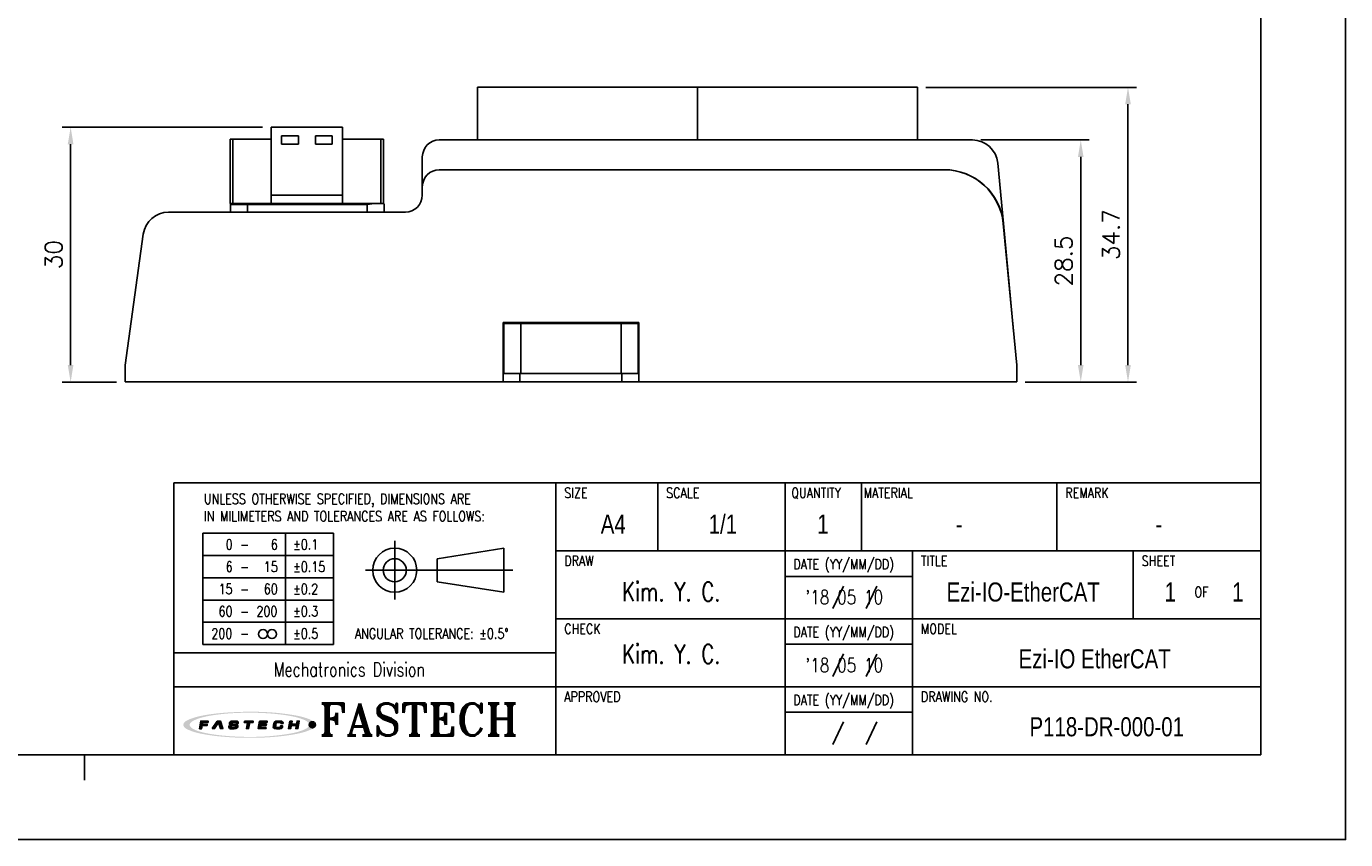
# Model space of a CAD drawing. Header units: millimetres. Extents: x 0 to 297, y 0 to 210.
# Tile 2 of 3: x 142 to 297, y 0 to 96. Entities that reach past the tile are written whole.
import ezdxf

# ---------------------------------------------------------------- set-up
doc = ezdxf.new("R2010")
doc.units = ezdxf.units.MM
doc.header["$PDSIZE"] = -1
for name, color, linetype in [('DIM', 3, 'Continuous'), ('LAYER_2', 1, 'Continuous'), ('LAYER_4', 3, 'Continuous'), ('SHEET', 1, 'Continuous')]:
    doc.layers.add(name, color=color, linetype=linetype)
doc.styles.add('SHB', font='romans.shx', dxfattribs={"width": 0.75, "bigfont": 'whgtxt.shx'})
doc.styles.add('SHEET1', font='ROMANS.SHX', dxfattribs={"width": 0.8, "height": 3})
doc.styles.add('SHEET2', font='txt', dxfattribs={"width": 0.8, "height": 3})
doc.styles.add('SHEET3', font='ROMANT.SHX', dxfattribs={"height": 3})
doc.styles.get("Standard").update_dxf_attribs({"font": 'txt.shx', "bigfont": 'whgtxt.shx'})
doc.dimstyles.new('ISO-25', dxfattribs={"dimtxt": 2.5, "dimasz": 2.5, "dimexe": 1.25, "dimexo": 0.625, "dimtad": 1, "dimtxsty": 'Standard', "dimcen": 2.5, "dimadec": 0, "dimazin": 0, "dimtfac": 1, "dimtmove": 0, "dimatfit": 3, "dimfxl": 0, "dimarcsym": 0})

# ---------------------------------------------------------------- blocks, each defined once
blk = doc.blocks.new('AI9-BLK2')
at = {"layer": 'LAYER_4'}
h = blk.add_hatch(color=12, dxfattribs=at)
edge = h.paths.add_edge_path()
edge.add_spline(control_points=[(66.5, 0), (66.5, -3.5), (61.3, -5.3), (58.7, -6.3), (52, -8.8), (44.8, -10), (37.7, -11), (17.3, -13.9), (-3.7, -14.1), (-24.3, -12.5), (-32.9, -11.8), (-41.6, -10.8), (-50, -8.9), (-54.9, -7.7), (-60.6, -6.4), (-64.7, -3.2), (-73, 3.4), (-52.4, 8.3), (-49.2, 9), (-40.6, 10.9), (-31.8, 11.9), (-23.1, 12.6), (-12.4, 13.4), (-1.5, 13.6), (9.2, 13.3), (19.1, 13), (29, 12.3), (38.8, 10.9), (45.7, 9.9), (52.7, 8.7), (59.3, 6.1), (61.8, 5.2), (66.5, 3.3), (66.5, 0), (66.6, -0.8), (73.6, -0.7), (73.6, 0), (73.5, 3.5), (68.7, 5.4), (66.1, 6.4), (59.6, 9), (52.6, 10.3), (45.8, 11.3), (24.9, 14.6), (3.4, 15.1), (-17.7, 14), (-27.4, 13.6), (-37.2, 12.7), (-46.8, 11.2), (-53.5, 10.1), (-60.4, 8.7), (-66.7, 6.1), (-69.1, 5.1), (-73.9, 3.1), (-73.6, -0.3), (-73.4, -3.7), (-68.1, -5.6), (-65.5, -6.6), (-58.9, -9.2), (-51.8, -10.4), (-44.8, -11.5), (-35, -13), (-25, -13.7), (-15.1, -14.2), (5.8, -15), (27.1, -14.4), (47.8, -11), (54.2, -9.9), (60.6, -8.6), (66.6, -6.1), (69.1, -5.1), (73.5, -3.2), (73.6, 0), (73.6, 0.8), (66.6, 0.9), (66.5, 0)], knot_values=[0, 0, 0, 0, 1, 1, 1, 2, 2, 2, 3, 3, 3, 4, 4, 4, 5, 5, 5, 6, 6, 6, 7, 7, 7, 8, 8, 8, 9, 9, 9, 10, 10, 10, 11, 11, 11, 12, 12, 12, 13, 13, 13, 14, 14, 14, 15, 15, 15, 16, 16, 16, 17, 17, 17, 18, 18, 18, 19, 19, 19, 20, 20, 20, 21, 21, 21, 22, 22, 22, 23, 23, 23, 24, 24, 24, 25, 25, 25, 25], degree=3, periodic=0)
blk = doc.blocks.new('AI9-BLK1')
at = {"layer": 'LAYER_4', "color": 7}
blk.add_blockref('AI9-BLK2', (0, 0), dxfattribs=at)
blk = doc.blocks.new('AI9-BLK3')
at = {"layer": 'LAYER_2'}
for points in [[(-55.6, -4.3), (-54.1, 4.2), (-45.8, 4.1), (-46, 2.8), (-51.9, 2.8), (-52.2, 0.7), (-46.8, 0.6), (-47, -0.8), (-52.4, -0.8), (-53.1, -4.3)], [(-41.4, -4.2), (-35.7, 4.2), (-32.1, 4.2), (-29.5, -4.1), (-32.2, -4.1), (-34.2, 2.7), (-38.7, -4.2)], [(-5.3, 4.2), (4.3, 4.1), (4.1, 2.7), (0.4, 2.7), (-0.8, -4.2), (-3.2, -4.2), (-2.1, 2.7), (-5.6, 2.7)], [(11.4, 4.2), (20, 4.1), (19.8, 2.8), (13.7, 2.8), (13.4, 0.8), (19, 0.7), (18.8, -0.6), (13.1, -0.6), (12.7, -2.7), (18.7, -2.8), (18.5, -4.2), (9.9, -4.2)], [(45, 4.2), (43.5, -4.1), (46, -4.2), (46.6, -0.6), (52.3, -0.7), (51.7, -4.2), (54.1, -4.2), (55.6, 4.2), (53.1, 4.2), (52.5, 0.8), (46.9, 0.8), (47.5, 4.2)]]:
    blk.add_hatch(color=12, dxfattribs=at).paths.add_polyline_path(points)
h = blk.add_hatch(color=12, dxfattribs=at)
edge = h.paths.add_edge_path()
edge.add_spline(control_points=[(-15.2, -1.5), (-15.2, -2.9), (-16.3, -2.9), (-17.5, -2.9), (-17.7, -2.9), (-18.2, -2.9), (-18.5, -2.9), (-20, -2.9), (-20.4, -2.7), (-20.4, -2.1), (-20.4, -1.9), (-20.4, -1.4), (-20.4, -1.4), (-20.4, -1.4), (-22.9, -1.4), (-22.9, -1.4), (-22.9, -1.4), (-22.9, -2.3), (-22.9, -2.5), (-22.9, -3.9), (-21.3, -4.3), (-19.8, -4.3), (-19.5, -4.3), (-17.1, -4.3), (-16.9, -4.3), (-14.1, -4.3), (-12.8, -3.1), (-12.8, -1.8), (-12.8, -1.7), (-12.8, -1.1), (-12.8, -1), (-12.8, 0.2), (-14.1, 0.7), (-16.1, 0.7), (-16.3, 0.7), (-17.5, 0.7), (-17.7, 0.7), (-19.1, 0.7), (-19.7, 0.9), (-19.6, 1.9), (-19.5, 2.9), (-18.4, 2.9), (-17.8, 2.9), (-17.6, 2.9), (-16.5, 2.9), (-16.2, 2.9), (-15, 2.9), (-14.8, 2.6), (-14.8, 2.3), (-14.8, 2.1), (-14.9, 1.7), (-14.9, 1.7), (-14.9, 1.7), (-12.3, 1.6), (-12.3, 1.6), (-12.3, 1.6), (-12.3, 2.6), (-12.3, 2.8), (-12.3, 3.9), (-14.1, 4.3), (-15.7, 4.3), (-16.8, 4.3), (-17.9, 4.3), (-18.2, 4.3), (-20.4, 4.3), (-22, 3.6), (-22.1, 2), (-22.1, 1.8), (-22.1, 1.3), (-22.1, 1.1), (-22.2, -0.1), (-20.7, -0.6), (-19.2, -0.6), (-19, -0.6), (-17.3, -0.7), (-17.1, -0.7), (-15.5, -0.7), (-15.2, -1.1), (-15.2, -1.5)], knot_values=[0, 0, 0, 0, 1, 1, 1, 2, 2, 2, 3, 3, 3, 4, 4, 4, 5, 5, 5, 6, 6, 6, 7, 7, 7, 8, 8, 8, 9, 9, 9, 10, 10, 10, 11, 11, 11, 12, 12, 12, 13, 13, 13, 14, 14, 14, 15, 15, 15, 16, 16, 16, 17, 17, 17, 18, 18, 18, 19, 19, 19, 20, 20, 20, 21, 21, 21, 22, 22, 22, 23, 23, 23, 24, 24, 24, 25, 25, 25, 26, 26, 26, 26], degree=3, periodic=0)
h = blk.add_hatch(color=12, dxfattribs=at)
edge = h.paths.add_edge_path()
edge.add_spline(control_points=[(35, 1.4), (35, 1.4), (37.4, 1.4), (37.4, 1.4), (37.4, 1.4), (37.5, 2), (37.5, 2.4), (37.5, 3.1), (37.3, 4.2), (34.5, 4.2), (34.2, 4.2), (32.2, 4.2), (31.6, 4.2), (28.5, 4.3), (27.4, 2.7), (27.2, 1.5), (27.1, 1), (26.8, -0.6), (26.7, -1.2), (26.5, -2.6), (26.6, -4.3), (30.1, -4.3), (30.5, -4.3), (31.7, -4.3), (32.2, -4.3), (34.9, -4.3), (36.6, -4), (36.9, -2.3), (36.9, -1.9), (37, -1.1), (37, -1.1), (37, -1.1), (34.6, -1.1), (34.6, -1.1), (34.6, -1.1), (34.6, -1.6), (34.6, -1.7), (34.4, -2.5), (33.8, -2.8), (32.5, -2.8), (32.2, -2.8), (31.2, -2.8), (30.8, -2.8), (29.4, -2.8), (29.1, -2.3), (29.2, -1.4), (29.2, -1), (29.5, 0.7), (29.5, 1.1), (29.8, 2.5), (30.7, 2.8), (31.7, 2.8), (32.2, 2.8), (33.4, 2.8), (33.7, 2.8), (34.7, 2.8), (35.1, 2.5), (35.1, 1.9), (35, 1.7), (35, 1.4), (35, 1.4)], knot_values=[0, 0, 0, 0, 1, 1, 1, 2, 2, 2, 3, 3, 3, 4, 4, 4, 5, 5, 5, 6, 6, 6, 7, 7, 7, 8, 8, 8, 9, 9, 9, 10, 10, 10, 11, 11, 11, 12, 12, 12, 13, 13, 13, 14, 14, 14, 15, 15, 15, 16, 16, 16, 17, 17, 17, 18, 18, 18, 19, 19, 19, 20, 20, 20, 20], degree=3, periodic=0)
at = {"layer": 'LAYER_2', "color": 12}
for points in [[(-55.6, -4.3), (-54.1, 4.2), (-45.8, 4.1), (-46, 2.8), (-51.9, 2.8), (-52.2, 0.7), (-46.8, 0.6), (-47, -0.8), (-52.4, -0.8), (-53.1, -4.3)], [(-41.4, -4.2), (-35.7, 4.2), (-32.1, 4.2), (-29.5, -4.1), (-32.2, -4.1), (-34.2, 2.7), (-38.7, -4.2)], [(-5.3, 4.2), (4.3, 4.1), (4.1, 2.7), (0.4, 2.7), (-0.8, -4.2), (-3.2, -4.2), (-2.1, 2.7), (-5.6, 2.7)], [(11.4, 4.2), (20, 4.1), (19.8, 2.8), (13.7, 2.8), (13.4, 0.8), (19, 0.7), (18.8, -0.6), (13.1, -0.6), (12.7, -2.7), (18.7, -2.8), (18.5, -4.2), (9.9, -4.2)], [(45, 4.2), (43.5, -4.1), (46, -4.2), (46.6, -0.6), (52.3, -0.7), (51.7, -4.2), (54.1, -4.2), (55.6, 4.2), (53.1, 4.2), (52.5, 0.8), (46.9, 0.8), (47.5, 4.2)]]:
    blk.add_lwpolyline(points, close=True, dxfattribs=at)
for points, knots in [([(-15.2, -1.5), (-15.2, -2.9), (-16.3, -2.9), (-17.5, -2.9), (-17.7, -2.9), (-18.2, -2.9), (-18.5, -2.9), (-20, -2.9), (-20.4, -2.7), (-20.4, -2.1), (-20.4, -1.9), (-20.4, -1.4), (-20.4, -1.4), (-20.4, -1.4), (-22.9, -1.4), (-22.9, -1.4), (-22.9, -1.4), (-22.9, -2.3), (-22.9, -2.5), (-22.9, -3.9), (-21.3, -4.3), (-19.8, -4.3), (-19.5, -4.3), (-17.1, -4.3), (-16.9, -4.3), (-14.1, -4.3), (-12.8, -3.1), (-12.8, -1.8), (-12.8, -1.7), (-12.8, -1.1), (-12.8, -1), (-12.8, 0.2), (-14.1, 0.7), (-16.1, 0.7), (-16.3, 0.7), (-17.5, 0.7), (-17.7, 0.7), (-19.1, 0.7), (-19.7, 0.9), (-19.6, 1.9), (-19.5, 2.9), (-18.4, 2.9), (-17.8, 2.9), (-17.6, 2.9), (-16.5, 2.9), (-16.2, 2.9), (-15, 2.9), (-14.8, 2.6), (-14.8, 2.3), (-14.8, 2.1), (-14.9, 1.7), (-14.9, 1.7), (-14.9, 1.7), (-12.3, 1.6), (-12.3, 1.6), (-12.3, 1.6), (-12.3, 2.6), (-12.3, 2.8), (-12.3, 3.9), (-14.1, 4.3), (-15.7, 4.3), (-16.8, 4.3), (-17.9, 4.3), (-18.2, 4.3), (-20.4, 4.3), (-22, 3.6), (-22.1, 2), (-22.1, 1.8), (-22.1, 1.3), (-22.1, 1.1), (-22.2, -0.1), (-20.7, -0.6), (-19.2, -0.6), (-19, -0.6), (-17.3, -0.7), (-17.1, -0.7), (-15.5, -0.7), (-15.2, -1.1), (-15.2, -1.5)], [0, 0, 0, 0, 1, 1, 1, 2, 2, 2, 3, 3, 3, 4, 4, 4, 5, 5, 5, 6, 6, 6, 7, 7, 7, 8, 8, 8, 9, 9, 9, 10, 10, 10, 11, 11, 11, 12, 12, 12, 13, 13, 13, 14, 14, 14, 15, 15, 15, 16, 16, 16, 17, 17, 17, 18, 18, 18, 19, 19, 19, 20, 20, 20, 21, 21, 21, 22, 22, 22, 23, 23, 23, 24, 24, 24, 25, 25, 25, 26, 26, 26, 26]), ([(35, 1.4), (35, 1.4), (37.4, 1.4), (37.4, 1.4), (37.4, 1.4), (37.5, 2), (37.5, 2.4), (37.5, 3.1), (37.3, 4.2), (34.5, 4.2), (34.2, 4.2), (32.2, 4.2), (31.6, 4.2), (28.5, 4.3), (27.4, 2.7), (27.2, 1.5), (27.1, 1), (26.8, -0.6), (26.7, -1.2), (26.5, -2.6), (26.6, -4.3), (30.1, -4.3), (30.5, -4.3), (31.7, -4.3), (32.2, -4.3), (34.9, -4.3), (36.6, -4), (36.9, -2.3), (36.9, -1.9), (37, -1.1), (37, -1.1), (37, -1.1), (34.6, -1.1), (34.6, -1.1), (34.6, -1.1), (34.6, -1.6), (34.6, -1.7), (34.4, -2.5), (33.8, -2.8), (32.5, -2.8), (32.2, -2.8), (31.2, -2.8), (30.8, -2.8), (29.4, -2.8), (29.1, -2.3), (29.2, -1.4), (29.2, -1), (29.5, 0.7), (29.5, 1.1), (29.8, 2.5), (30.7, 2.8), (31.7, 2.8), (32.2, 2.8), (33.4, 2.8), (33.7, 2.8), (34.7, 2.8), (35.1, 2.5), (35.1, 1.9), (35, 1.7), (35, 1.4), (35, 1.4)], [0, 0, 0, 0, 1, 1, 1, 2, 2, 2, 3, 3, 3, 4, 4, 4, 5, 5, 5, 6, 6, 6, 7, 7, 7, 8, 8, 8, 9, 9, 9, 10, 10, 10, 11, 11, 11, 12, 12, 12, 13, 13, 13, 14, 14, 14, 15, 15, 15, 16, 16, 16, 17, 17, 17, 18, 18, 18, 19, 19, 19, 20, 20, 20, 20])]:
    blk.add_open_spline(points, degree=3, knots=knots, dxfattribs=at)
blk = doc.blocks.new('*D25')
at = {"color": 8, "lineweight": -2}
for p, q in [((254.04, 82.39), (266.81, 82.39)), ((265.81, 55.89), (265.81, 80.39)), ((259.27, 53.89), (266.81, 53.89))]:
    blk.add_line(p, q, dxfattribs=at)
at = {"color": 8}
for points in [[(265.48, 80.39), (266.14, 80.39), (265.81, 82.39)], [(265.48, 55.89), (266.14, 55.89), (265.81, 53.89)]]:
    blk.add_solid(points, dxfattribs=at)
at = {"layer": 'Defpoints', "color": 0}
for p in [(253.04, 82.39), (265.81, 82.39), (258.27, 53.89)]:
    blk.add_point(p, dxfattribs=at)
at = {"color": 3, "insert": (263.81, 68.14), "char_height": 2, "attachment_point": 5, "rotation": 90}
blk.add_mtext('\\A1;28.5', dxfattribs=at)
blk = doc.blocks.new('*D26')
at = {"color": 8, "lineweight": -2}
for p, q in [((247.57, 88.59), (272.37, 88.59)), ((271.37, 55.89), (271.37, 86.59)), ((259.27, 53.89), (272.37, 53.89))]:
    blk.add_line(p, q, dxfattribs=at)
at = {"color": 8}
for points in [[(271.04, 86.59), (271.71, 86.59), (271.37, 88.59)], [(271.04, 55.89), (271.71, 55.89), (271.37, 53.89)]]:
    blk.add_solid(points, dxfattribs=at)
at = {"layer": 'Defpoints', "color": 0}
for p in [(246.57, 88.59), (271.37, 88.59), (258.27, 53.89)]:
    blk.add_point(p, dxfattribs=at)
at = {"color": 3, "insert": (269.37, 71.24), "char_height": 2, "attachment_point": 5, "rotation": 90}
blk.add_mtext('\\A1;34.7', dxfattribs=at)
blk = doc.blocks.new('*D28')
at = {"color": 8, "lineweight": -2}
for p, q in [((169.47, 83.89), (145.86, 83.89)), ((146.86, 55.89), (146.86, 81.89)), ((152.27, 53.89), (145.86, 53.89))]:
    blk.add_line(p, q, dxfattribs=at)
at = {"color": 8}
for points in [[(146.52, 81.89), (147.19, 81.89), (146.86, 83.89)], [(146.52, 55.89), (147.19, 55.89), (146.86, 53.89)]]:
    blk.add_solid(points, dxfattribs=at)
at = {"layer": 'Defpoints', "color": 0}
for p in [(146.86, 83.89), (170.47, 83.89), (153.27, 53.89)]:
    blk.add_point(p, dxfattribs=at)
at = {"color": 3, "insert": (144.86, 68.89), "char_height": 2, "attachment_point": 5, "rotation": 90}
blk.add_mtext('\\A1;30', dxfattribs=at)

msp = doc.modelspace()

# ---------------------------------------------------------------- hatches: boundary and pattern name
h = msp.add_hatch(color=1)
edge = h.paths.add_edge_path()
edge.add_arc((175.3273, 13.5263), 0.3631, 0, 360)

# ---------------------------------------------------------------- linework, layer by layer
for p, q in [((194.7744, 82.3921), (194.7744, 88.5921)), ((194.7744, 88.5921), (220.6744, 88.5921)), ((220.6744, 82.3921), (220.6744, 88.5921)), ((220.6744, 88.5921), (246.5744, 88.5921)), ((246.5744, 82.3921), (246.5744, 88.5921)), ((170.4694, 83.8921), (178.8794, 83.8921)), ((170.4694, 75.8921), (170.4694, 83.8921)), ((178.8794, 75.8921), (178.8794, 83.8921)), ((165.6644, 74.8921), (165.6644, 82.4921)), ((165.6644, 82.4921), (165.9644, 82.4921)), ((165.9644, 82.4921), (165.9644, 74.8921)), ((165.9644, 82.4921), (170.4694, 82.4921)), ((173.6744, 82.8921), (171.6744, 82.8921)), ((171.6744, 82.8921), (171.6744, 81.8921)), ((173.6744, 81.8921), (173.6744, 82.8921)), ((177.6744, 82.8921), (175.6744, 82.8921)), ((175.6744, 82.8921), (175.6744, 81.8921)), ((177.6744, 81.8921), (177.6744, 82.8921)), ((178.8794, 82.4921), (183.3844, 82.4921)), ((183.3844, 74.8921), (183.3844, 82.4921)), ((183.3844, 82.4921), (183.6844, 82.4921)), ((183.6844, 82.4921), (183.6844, 74.8921)), ((190.2744, 82.3921), (253.0441, 82.3921)), ((171.6744, 81.8921), (173.6744, 81.8921)), ((175.6744, 81.8921), (177.6744, 81.8921)), ((188.2744, 76.8921), (188.2744, 80.3921)), ((256.0308, 79.6739), (256.7029, 72.5496)), ((190.2744, 78.8921), (249.7036, 78.8921)), ((188.2744, 76.8921), (188.2744, 75.8921)), ((165.9644, 74.8921), (165.6644, 74.8921)), ((167.6744, 74.7921), (165.6744, 74.7921)), ((165.6744, 74.7921), (165.6744, 73.8921)), ((165.9644, 74.8921), (170.4694, 74.8921)), ((167.6744, 74.7921), (167.6744, 74.8921)), ((170.4694, 74.8921), (167.6744, 74.8921)), ((167.6744, 74.7921), (181.7744, 74.7921)), ((167.6744, 73.8921), (167.6744, 74.7921)), ((170.4694, 75.8921), (178.8794, 75.8921)), ((170.4694, 74.8921), (170.4694, 75.8921)), ((178.8794, 74.8921), (170.4694, 74.8921)), ((178.8794, 75.8921), (178.8794, 74.8921)), ((178.8794, 74.8921), (183.3844, 74.8921)), ((182.3989, 74.8921), (178.8794, 74.8921)), ((181.7744, 74.7921), (181.7744, 73.8921)), ((183.6844, 74.8921), (183.3844, 74.8921)), ((183.6744, 74.8921), (183.7451, 74.8628)), ((183.7451, 74.8628), (183.7744, 74.7921)), ((183.7744, 73.8921), (183.7744, 74.7921)), ((186.2744, 73.8921), (158.3865, 73.8921)), ((258.2744, 55.8921), (256.6715, 72.5621)), ((256.7029, 72.5496), (257.897, 59.8921)), ((155.415, 71.3048), (153.2744, 55.8921)), ((213.7744, 60.8921), (197.7744, 60.8921)), ((197.7744, 60.8921), (197.7744, 53.8921)), ((197.8744, 54.8921), (197.8744, 60.7921)), ((197.8744, 60.7921), (199.8744, 60.7921)), ((199.8744, 60.7921), (199.8744, 54.8921)), ((199.8744, 60.7921), (211.6744, 60.7921)), ((204.8744, 60.7921), (204.8744, 60.8921)), ((206.6744, 60.7921), (206.6744, 60.8921)), ((211.6744, 54.8921), (211.6744, 60.7921)), ((211.6744, 60.7921), (213.6744, 60.7921)), ((213.6744, 60.7921), (213.6744, 54.8921)), ((213.7744, 53.8921), (213.7744, 60.8921)), ((197.7744, 59.3921), (197.8744, 59.3921)), ((213.6744, 59.3921), (213.7744, 59.3921)), ((257.8897, 59.8921), (257.897, 59.8921)), ((153.2744, 55.8921), (153.2744, 53.8921)), ((199.8744, 54.8921), (197.8744, 54.8921)), ((199.7744, 54.8921), (199.7744, 53.8921)), ((199.8744, 54.8921), (211.6744, 54.8921)), ((213.6744, 54.8921), (211.6744, 54.8921)), ((211.7744, 53.8921), (211.7744, 54.8921)), ((258.2744, 53.8921), (258.2744, 55.8921)), ((153.2744, 53.8921), (197.7744, 53.8921)), ((197.7744, 53.8921), (199.7744, 53.8921)), ((199.7744, 53.8921), (211.7744, 53.8921)), ((211.7744, 53.8921), (213.7744, 53.8921)), ((213.7744, 53.8921), (258.2744, 53.8921))]:
    msp.add_line(p, q)
at = {"color": 4}
msp.add_line((148.5, 10), (148.5, 7), dxfattribs=at)
at = {"color": 6}
msp.add_lwpolyline([(0, 210), (297, 210), (297, 0), (0, 0)], close=True, dxfattribs=at)
at = {"color": 4}
msp.add_lwpolyline([(10, 200), (287, 200), (287, 10), (10, 10)], close=True, dxfattribs=at)
at = {"color": 1}
msp.add_circle((175.3273, 13.5263), 0.3631, dxfattribs=at)
for centre, radius, start, end in [((190.2744, 80.3921), 2, 90, 180), ((253.0441, 79.3921), 3, 5.389312, 90), ((190.2744, 76.8921), 2, 90, 180), ((249.7036, 71.8921), 7, 5.492325, 90), ((249.7338, 71.8921), 7, 5.389312, 90), ((165.7744, 74.7921), 0.1, 90, 180), ((186.2744, 75.8921), 2, 270, 0), ((158.3865, 70.8921), 3, 90, 172.092837)]:
    msp.add_arc(centre, radius, start, end)
for points, knots in [([(167.6744, 74.8921), (167.4322, 74.8921), (167.0616, 74.8921), (166.6202, 74.8921), (166.3204, 74.8921), (166.0784, 74.8921), (165.8404, 74.8921), (165.8005, 74.8921), (165.7744, 74.8921)], [0, 0, 0, 0, 0.24256628, 0.37129362, 0.5000109, 0.63011408, 0.75707703, 1, 1, 1, 1]), ([(182.3989, 74.8921), (182.3347, 74.8884), (182.1319, 74.8765), (181.9211, 74.8249), (181.7773, 74.7927), (181.7744, 74.7921)], [0, 0, 0, 0, 0.312316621, 0.98609639, 1, 1, 1, 1])]:
    msp.add_open_spline(points, degree=3, knots=knots)
at = {"layer": 'SHEET', "color": 7}
for p, q in [((159, 42), (287, 42)), ((159, 42), (159, 10)), ((204, 42), (204, 10)), ((159, 22), (204, 22))]:
    msp.add_line(p, q, dxfattribs=at)
at = {"layer": 'SHEET'}
for p, q in [((216, 34), (216, 42)), ((231, 10), (231, 42)), ((240, 34), (240, 42)), ((263, 34), (263, 42)), ((162.4256, 36.0892), (162.4256, 22.9642)), ((162.4256, 36.0892), (177.8006, 36.0892)), ((172.1756, 36.0892), (172.1756, 22.9642)), ((177.8006, 36.0892), (177.8006, 22.9642)), ((185.027, 28.2666), (185.027, 35.1799)), ((190.0268, 33.0813), (197.866, 34.3158)), ((197.866, 34.3158), (197.866, 29.1308)), ((162.4256, 33.4642), (177.8006, 33.4642)), ((190.0268, 33.0813), (190.0268, 30.3653)), ((204, 34), (287, 34)), ((246, 10), (246, 34)), ((272, 26), (272, 34)), ((181.5703, 31.7233), (198.9153, 31.7233)), ((162.4256, 30.8392), (177.8006, 30.8392)), ((190.0268, 30.3653), (197.866, 29.1308)), ((231, 31), (246, 31)), ((237.8801, 29.8615), (236.6289, 27.2039)), ((241.7992, 29.8574), (240.5481, 27.1998)), ((162.4256, 28.2142), (177.8006, 28.2142)), ((162.4256, 25.5892), (177.8006, 25.5892)), ((204, 26), (287, 26)), ((162.4256, 22.9642), (177.8006, 22.9642)), ((231, 23), (246, 23)), ((237.8801, 21.8615), (236.6289, 19.2039)), ((241.7992, 21.8574), (240.5481, 19.1998)), ((159, 18), (287, 18)), ((231, 15), (246, 15)), ((237.8801, 13.8615), (236.6289, 11.2039)), ((241.7992, 13.8574), (240.5481, 11.1998))]:
    msp.add_line(p, q, dxfattribs=at)
for centre, radius in [((185.027, 31.7233), 2.5925), ((185.027, 31.7233), 1.358), ((169.5142, 24.2041), 0.525), ((170.5642, 24.2041), 0.525)]:
    msp.add_circle(centre, radius, dxfattribs=at)

# ---------------------------------------------------------------- block references
at = {"layer": 'LAYER_2', "color": 7, "lineweight": 5, "xscale": 0.1058400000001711, "yscale": 0.1058400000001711, "zscale": 0.1058400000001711}
msp.add_blockref('AI9-BLK3', (167.9037, 13.5118), dxfattribs=at)
at = {"layer": 'LAYER_4', "color": 7, "lineweight": 5, "xscale": 0.1058400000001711, "yscale": 0.1058400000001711, "zscale": 0.1058400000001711}
msp.add_blockref('AI9-BLK1', (167.9122, 13.5237), dxfattribs=at)

# ---------------------------------------------------------------- texts
at = {"layer": 'DIM', "color": 3, "style": 'SHB', "width": 0.75}
for p in [(211.8051, 28.064), (211.8051, 20.7363)]:
    msp.add_text('Kim. Y. C.', height=2.25, dxfattribs=at).set_placement(p)
at = {"layer": 'SHEET'}
for s, height, style, width, p in [('UNLESS OTHERWISE SPECIFIED, DIMENSIONS ARE', 1.2, 'SHEET1', 0.8, (162.555, 39.5229)), ('SIZE', 1.2, 'SHEET1', 0.8, (204.9897, 40.2302)), ('SCALE', 1.2, 'SHEET1', 0.8, (216.9897, 40.2302)), ('QUANTITY', 1.2, 'SHEET1', 0.8, (231.7296, 40.2302)), ('MATERIAL', 1.2, 'SHEET1', 0.8, (240.2397, 40.2302)), ('REMARK', 1.2, 'SHEET1', 0.8, (263.9897, 40.2302)), ('IN MILIMETERS AND TOLERANCES ARE AS FOLLOWS:', 1.2, 'SHEET1', 0.8, (162.555, 37.4826)), ('0', 1.2, 'SHEET1', 0.8, (165.1183, 34.1612)), ('-', 1.2, 'SHEET1', 0.8, (166.8271, 34.1612)), ('6', 1.2, 'SHEET1', 0.8, (170.4347, 34.1612)), ('%%p0.1', 1.2, 'SHEET1', 0.8, (173.0559, 34.1612)), ('6', 1.2, 'SHEET1', 0.8, (165.1183, 31.5362)), ('15', 1.2, 'SHEET1', 0.8, (169.6045, 31.5362)), ('%%p0.15', 1.2, 'SHEET1', 0.8, (173.0559, 31.5362)), ('DRAW', 1.2, 'SHEET1', 0.8, (204.9897, 32.2302)), ('DATE (YY/MM/DD)', 1.2, 'SHEET1', 0.8, (231.9639, 31.8409)), ('TITLE', 1.2, 'SHEET1', 0.8, (246.9897, 32.2302)), ('SHEET', 1.2, 'SHEET1', 0.8, (272.9897, 32.2302)), ('-', 1.2, 'SHEET1', 0.8, (166.8271, 31.5362)), ('15', 1.2, 'SHEET1', 0.8, (164.281, 28.9112)), ('60', 1.2, 'SHEET1', 0.8, (169.6045, 28.9112)), ('%%p0.2', 1.2, 'SHEET1', 0.8, (173.0559, 28.9112)), ('OF', 1.2, 'SHEET1', 0.8, (279.2077, 28.5546)), ('-', 1.2, 'SHEET1', 0.8, (166.8271, 28.9112)), ('60', 1.2, 'SHEET1', 0.8, (164.281, 26.2862)), ('-', 1.2, 'SHEET1', 0.8, (166.8271, 26.2862)), ('200', 1.2, 'SHEET1', 0.8, (168.7382, 26.2862)), ('%%p0.3', 1.2, 'SHEET1', 0.8, (173.0559, 26.2862)), ('200', 1.2, 'SHEET1', 0.8, (163.4309, 23.6612)), ('%%p0.5', 1.2, 'SHEET1', 0.8, (173.0559, 23.6612)), ('ANGULAR TOLERANCE: %%p0.5%%D', 1.2, 'SHEET1', 0.8, (180.3295, 23.6612)), ('CHECK', 1.2, 'SHEET1', 0.8, (204.9897, 24.2302)), ('DATE (YY/MM/DD)', 1.2, 'SHEET1', 0.8, (231.9639, 23.8409)), ('MODEL', 1.2, 'SHEET1', 0.8, (246.9897, 24.2302)), ('-', 1.2, 'SHEET1', 0.8, (166.8271, 23.6612)), ('Mechatronics Division', 1.65, 'SHEET3', 0.75, (170.7693, 19.1978)), ('APPROVED', 1.2, 'SHEET1', 0.8, (204.9897, 16.2302)), ('DATE (YY/MM/DD)', 1.2, 'SHEET1', 0.8, (231.9639, 15.8409)), ('DRAWING NO.', 1.2, 'SHEET1', 0.8, (246.9897, 16.2302))]:
    msp.add_text(s, height=height, dxfattribs=dict(at, style=style, width=width)).set_placement(p)
at = {"layer": 'SHEET', "color": 7, "style": 'SHEET2', "width": 0.8}
for s, p in [('A4', (209.2863, 36.034)), ('1/1', (221.9959, 36.034)), ('1', (234.7766, 36.034)), ('-', (251.0891, 36.034)), ('-', (274.6018, 36.034)), ('Ezi-IO-EtherCAT', (250.0039, 28.034)), ('1', (275.6812, 28.034)), ('1', (283.6392, 28.034)), ('Ezi-IO EtherCAT ', (258.488, 20.1668)), ('P118-DR-000-01', (259.7732, 12.1668))]:
    msp.add_text(s, height=2.25, dxfattribs=at).set_placement(p)
at = {"layer": 'SHEET', "color": 3, "style": 'SHEET1', "width": 0.8}
for p in [(233.3819, 27.7103), (233.3819, 19.7103)]:
    msp.add_text("'18 05 10", height=1.65, dxfattribs=at).set_placement(p)
at = {"layer": 'SHEET', "color": 7, "style": 'SHEET3'}
msp.add_text('FASTECH', height=3.75, dxfattribs=at).set_placement((176.105, 12.26))

# ---------------------------------------------------------------- dimensions: what is measured, and where the dimension line sits
for base, p1, p2, picture, middle in [((271.3723, 88.5921), (258.2744, 53.8921), (246.5744, 88.5921), '*D26', (269.3723, 71.2421)), ((146.8579, 83.8921), (153.2744, 53.8921), (170.4694, 83.8921), '*D28', (144.8579, 68.8921)), ((265.8115, 82.3921), (258.2744, 53.8921), (253.0441, 82.3921), '*D25', (263.8115, 68.1421))]:
    dim = msp.add_linear_dim(base=base, p1=p1, p2=p2, angle=90, dimstyle='ISO-25', override={"dimtxt": 2, "dimasz": 2, "dimexe": 1, "dimexo": 1, "dimgap": 1, "dimdec": 3, "dimzin": 9, "dimdsep": 46, "dimcen": 0, "dimclrd": 8, "dimclre": 8, "dimclrt": 3, "dimadec": 3, "dimazin": 2, "dimtdec": 3, "dimfxl": 0.6, "dimtolj": 1, "dimtzin": 1, "dimarcsym": 1})
    dim.commit()
    dim.dimension.update_dxf_attribs({"geometry": picture, "text_midpoint": middle})

doc.saveas('drawing.dxf')
